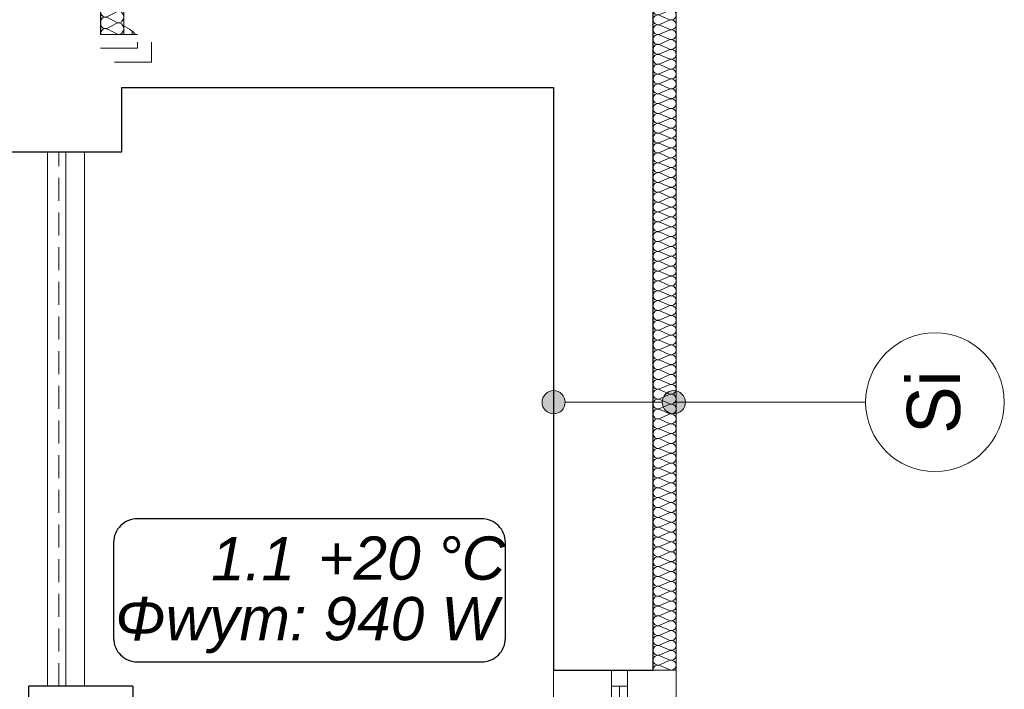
# Model space of a CAD drawing. Extents: x -497945 to -454853, y -17656 to 94650.
# Tile 53 of 62: x -473578 to -469318, y 78114 to 81010. Entities that reach past the tile are written whole.
import ezdxf
from ezdxf.lldxf.tags import DXFTag

# ---------------------------------------------------------------- set-up
doc = ezdxf.new("R2010")
doc.units = 0
doc.header["$MEASUREMENT"] = 0
for name, pattern in [('Dashed', [564.444447, 282.222223, -282.222223]), ('Krawędzie ukryte', [150, 100, -50]), ('Przerywana', [320, 160, -160])]:
    doc.linetypes.add(name, pattern=pattern)
doc.layers.get('0').update_dxf_attribs({"color": 252})
for name, color, linetype in [('Arch opisy', 252, 'Continuous'), ('Inwent Izolacje', 252, 'Continuous'), ('IS_Text_Konstrukcji', 7, 'Continuous')]:
    doc.layers.add(name, color=color, linetype=linetype)
for name, color, linetype, lineweight in [('Arch opisy_Nr_Pióra__1', 252, 'Continuous', 25), ('Arch opisy_Nr_Pióra__21', 252, 'Continuous', 9), ('arch wypelnienia_Nr_Pióra__2', 252, 'Continuous', 13), ('INWENT BALUSTRADY_Nr_Pióra__21', 252, 'Continuous', 9), ('Inwent Izolacje_Nr_Pióra__2', 252, 'Continuous', 13), ('INWENT OPISY_Nr_Pióra__21', 252, 'Continuous', 9), ('INWENT. OKNA_Nr_Pióra__5', 252, 'Continuous', 13), ('INWENT.ŚCIANY_Nr_Pióra__1', 252, 'Continuous', 25), ('INWENT.ŚCIANY_Nr_Pióra__21', 252, 'Continuous', 9), ('INWENT.ŚCIANY_Nr_Pióra__3', 252, 'Continuous', 13), ('Istniejące stropy_Nr_Pióra__5', 252, 'Continuous', 13)]:
    doc.layers.add(name, color=color, linetype=linetype, lineweight=lineweight)
doc.styles.add('GENERATED_STYLE_5', font='txt')
doc.styles.get("Standard").update_dxf_attribs({"font": 'txt', "bigfont": 'BIGFONT.SHX'})
tags = doc.linetypes.add('SOLID', pattern=[10, 10, 0]).pattern_tags.tags
tags[6:7] = [DXFTag(74, 4), DXFTag(75, 0), DXFTag(340, '0'), DXFTag(46, 0.0), DXFTag(50, 0.0), DXFTag(44, 0.0), DXFTag(45, 0.0)]
tags[4:5] = [DXFTag(74, 4), DXFTag(75, 0), DXFTag(340, '0'), DXFTag(46, 0.0), DXFTag(50, 0.0), DXFTag(44, 0.0), DXFTag(45, 0.0)]

# ---------------------------------------------------------------- blocks, each defined once
blk = doc.blocks.new('*X28')
at = {"layer": 'arch wypelnienia_Nr_Pióra__2', "linetype": 'Continuous'}
for p, q in [((-474214.6, 68288.6), (-474220.2, 68290.5)), ((-474195.1, 68277.6), (-474214.6, 68288.6)), ((-474177.8, 68263.5), (-474195.1, 68277.6)), ((-474182.9, 68267.7), (-474182.9, 68254.5)), ((-474169.9, 68254.5), (-474177.8, 68263.5))]:
    blk.add_line(p, q, dxfattribs=at)
blk = doc.blocks.new('Wypełnienie_14')
at = {"layer": 'arch wypelnienia_Nr_Pióra__2', "linetype": 'Dashed'}
blk.add_blockref('*X28', (0, 0), dxfattribs=at)
blk = doc.blocks.new('Izolacja cieplna 14_207', base_point=(-471930.2, 69084.5))
at = {"layer": 'Inwent Izolacje_Nr_Pióra__2', "linetype": 'Continuous'}
for p, q in [((-471860, 69082.7), (-471900.4, 69065)), ((-471900.4, 69061.4), (-471860, 69043.7)), ((-471860, 69040.1), (-471900.4, 69022.4)), ((-471900.4, 69018.8), (-471860, 69001.1)), ((-471860, 68997.5), (-471900.4, 68979.8)), ((-471900.4, 68976.2), (-471860, 68958.5)), ((-471860, 68954.9), (-471900.4, 68937.2)), ((-471900.4, 68933.6), (-471860, 68915.9)), ((-471860, 68912.3), (-471900.4, 68894.5)), ((-471900.4, 68891), (-471860, 68873.2)), ((-471860, 68869.7), (-471900.4, 68851.9)), ((-471900.4, 68848.3), (-471860, 68830.6)), ((-471860, 68827), (-471900.4, 68809.3)), ((-471900.4, 68805.7), (-471860, 68788)), ((-471860, 68784.4), (-471900.4, 68766.7)), ((-471900.4, 68763.1), (-471860, 68745.4)), ((-471860, 68741.8), (-471900.4, 68724.1)), ((-471900.4, 68720.5), (-471860, 68702.8)), ((-471860, 68699.2), (-471900.4, 68681.4)), ((-471900.4, 68677.9), (-471860, 68660.1)), ((-471860, 68656.6), (-471900.4, 68638.8)), ((-471900.4, 68635.2), (-471860, 68617.5)), ((-471860, 68613.9), (-471900.4, 68596.2)), ((-471900.4, 68592.6), (-471860, 68574.9)), ((-471860, 68571.3), (-471900.4, 68553.6)), ((-471900.4, 68550), (-471860, 68532.3)), ((-471860, 68528.7), (-471900.4, 68511)), ((-471900.4, 68507.4), (-471860, 68489.7)), ((-471860, 68486.1), (-471900.4, 68468.4)), ((-471900.4, 68464.8), (-471860, 68447)), ((-471860, 68443.5), (-471900.4, 68425.7)), ((-471900.4, 68422.2), (-471860, 68404.4)), ((-471860, 68400.8), (-471900.4, 68383.1)), ((-471900.4, 68379.5), (-471860, 68361.8)), ((-471860, 68358.2), (-471900.4, 68340.5)), ((-471900.4, 68336.9), (-471860, 68319.2)), ((-471860, 68315.6), (-471900.4, 68297.9)), ((-471900.4, 68294.3), (-471860, 68276.6)), ((-471860, 68273), (-471900.4, 68255.3)), ((-471900.4, 68251.7), (-471860, 68233.9)), ((-471860, 68230.4), (-471900.4, 68212.6)), ((-471900.4, 68209.1), (-471860, 68191.3)), ((-471860, 68187.7), (-471900.4, 68170)), ((-471900.4, 68166.4), (-471860, 68148.7)), ((-471860, 68145.1), (-471900.4, 68127.4)), ((-471900.4, 68123.8), (-471860, 68106.1)), ((-471860, 68102.5), (-471900.4, 68084.8)), ((-471900.4, 68081.2), (-471860, 68063.5)), ((-471860, 68059.9), (-471900.4, 68042.2)), ((-471900.4, 68038.6), (-471860, 68020.9)), ((-471860, 68017.3), (-471900.4, 67999.5)), ((-471900.4, 67996), (-471860, 67978.2)), ((-471860, 67974.7), (-471900.4, 67956.9)), ((-471900.4, 67953.3), (-471860, 67935.6)), ((-471860, 67932), (-471900.4, 67914.3)), ((-471900.4, 67910.7), (-471860, 67893)), ((-471860, 67889.4), (-471900.4, 67871.7)), ((-471900.4, 67868.1), (-471860, 67850.4)), ((-471860, 67846.8), (-471900.4, 67829.1)), ((-471900.4, 67825.5), (-471860, 67807.8)), ((-471860, 67804.2), (-471900.4, 67786.4)), ((-471900.4, 67782.9), (-471860, 67765.1)), ((-471860, 67761.6), (-471900.4, 67743.8)), ((-471900.4, 67740.2), (-471860, 67722.5)), ((-471860, 67718.9), (-471900.4, 67701.2)), ((-471900.4, 67697.6), (-471860, 67679.9)), ((-471860, 67676.3), (-471900.4, 67658.6)), ((-471900.4, 67655), (-471860, 67637.3)), ((-471860, 67633.7), (-471900.4, 67616)), ((-471900.4, 67612.4), (-471860, 67594.7)), ((-471860, 67591.1), (-471900.4, 67573.4)), ((-471900.4, 67569.8), (-471860, 67552)), ((-471860, 67548.5), (-471900.4, 67530.7)), ((-471900.4, 67527.2), (-471860, 67509.4)), ((-471860, 67505.8), (-471900.4, 67488.1)), ((-471900.4, 67484.5), (-471860, 67466.8)), ((-471860, 67463.2), (-471900.4, 67445.5)), ((-471900.4, 67441.9), (-471860, 67424.2)), ((-471860, 67420.6), (-471900.4, 67402.9)), ((-471900.4, 67399.3), (-471860, 67381.6)), ((-471860, 67378), (-471900.4, 67360.3)), ((-471900.4, 67356.7), (-471860, 67338.9)), ((-471860, 67335.4), (-471900.4, 67317.6)), ((-471900.4, 67314.1), (-471860, 67296.3)), ((-471860, 67292.7), (-471900.4, 67275)), ((-471900.4, 67271.4), (-471860, 67253.7)), ((-471860, 67250.1), (-471900.4, 67232.4)), ((-471900.4, 67228.8), (-471860, 67211.1)), ((-471860, 67207.5), (-471900.4, 67189.8)), ((-471900.4, 67186.2), (-471860, 67168.5)), ((-471860, 67164.9), (-471900.4, 67147.2)), ((-471900.4, 67143.6), (-471860, 67125.9)), ((-471860, 67122.3), (-471900.4, 67104.5)), ((-471900.4, 67101), (-471860, 67083.2)), ((-471860, 67079.7), (-471900.4, 67061.9)), ((-471900.4, 67058.3), (-471860, 67040.6)), ((-471860, 67037), (-471900.4, 67019.3)), ((-471900.4, 67015.7), (-471860, 66998)), ((-471860, 66994.4), (-471900.4, 66976.7)), ((-471900.4, 66973.1), (-471860, 66955.4)), ((-471860, 66951.8), (-471900.4, 66934.1)), ((-471900.4, 66930.5), (-471860, 66912.8)), ((-471860, 66909.2), (-471900.4, 66891.4)), ((-471900.4, 66887.9), (-471860, 66870.1)), ((-471860, 66866.6), (-471900.4, 66848.8)), ((-471900.4, 66845.2), (-471860, 66827.5)), ((-471860, 66823.9), (-471900.4, 66806.2)), ((-471900.4, 66802.6), (-471860, 66784.9)), ((-471860, 66781.3), (-471900.4, 66763.6)), ((-471900.4, 66760), (-471860, 66742.3)), ((-471860, 66738.7), (-471900.4, 66721)), ((-471900.4, 66717.4), (-471860, 66699.7)), ((-471860, 66696.1), (-471900.4, 66678.4)), ((-471900.4, 66674.8), (-471860, 66657)), ((-471860, 66653.5), (-471900.4, 66635.7)), ((-471900.4, 66632.2), (-471860, 66614.4)), ((-471860, 66610.8), (-471900.4, 66593.1)), ((-471900.4, 66589.5), (-471860, 66571.8)), ((-471860, 66568.2), (-471900.4, 66550.5)), ((-471900.4, 66546.9), (-471860, 66529.2)), ((-471860, 66525.6), (-471900.4, 66507.9)), ((-471900.4, 66504.3), (-471860, 66486.6)), ((-471860, 66483), (-471900.4, 66465.3)), ((-471900.4, 66461.7), (-471860, 66443.9)), ((-471860, 66440.4), (-471900.4, 66422.6)), ((-471900.4, 66419.1), (-471860, 66401.3)), ((-471860, 66397.7), (-471900.4, 66380)), ((-471900.4, 66376.4), (-471860, 66358.7)), ((-471860, 66355.1), (-471900.4, 66337.4)), ((-471900.4, 66333.8), (-471860, 66316.1)), ((-471860, 66312.5), (-471900.4, 66294.8)), ((-471900.4, 66291.2), (-471860, 66273.5)), ((-471860, 66269.9), (-471900.4, 66252.2)), ((-471900.4, 66248.6), (-471860, 66230.9)), ((-471860, 66227.3), (-471900.4, 66209.5)), ((-471900.4, 66206), (-471860, 66188.2)), ((-471860, 66184.7), (-471900.4, 66166.9)), ((-471900.4, 66163.3), (-471860, 66145.6)), ((-471860, 66142), (-471900.4, 66124.3)), ((-471900.4, 66120.7), (-471860, 66103)), ((-471860, 66099.4), (-471900.4, 66081.7)), ((-471900.4, 66078.1), (-471860, 66060.4)), ((-471860, 66056.8), (-471900.4, 66039.1)), ((-471900.4, 66035.5), (-471860, 66017.8)), ((-471860, 66014.2), (-471900.4, 65996.4)), ((-471900.4, 65992.9), (-471860, 65975.1)), ((-471860, 65971.6), (-471900.4, 65953.8)), ((-471900.4, 65950.2), (-471860, 65932.5)), ((-471860, 65928.9), (-471900.4, 65911.2)), ((-471900.4, 65907.6), (-471860, 65889.9)), ((-471860, 65886.3), (-471900.4, 65868.6)), ((-471900.4, 65865), (-471860, 65847.3)), ((-471860, 65843.7), (-471900.4, 65826)), ((-471900.4, 65822.4), (-471860, 65804.7)), ((-471860, 65801.1), (-471900.4, 65783.4)), ((-471900.4, 65779.8), (-471860, 65762)), ((-471860, 65758.5), (-471900.4, 65740.7)), ((-471900.4, 65737.2), (-471860, 65719.4)), ((-471860, 65715.8), (-471900.4, 65698.1)), ((-471900.4, 65694.5), (-471860, 65676.8)), ((-471860, 65673.2), (-471900.4, 65655.5)), ((-471900.4, 65651.9), (-471860, 65634.2)), ((-471860, 65630.6), (-471900.4, 65612.9)), ((-471900.4, 65609.3), (-471860, 65591.6)), ((-471860, 65588), (-471900.4, 65570.3)), ((-471900.4, 65566.7), (-471860, 65548.9)), ((-471860, 65545.4), (-471900.4, 65527.6)), ((-471900.4, 65524.1), (-471860, 65506.3))]:
    blk.add_line(p, q, dxfattribs=at)
for centre, start_param, end_param in [((-471908.9, 69041.9), 2.7288, 6.695979), ((-471908.9, 69084.5), 4.712389, 6.695979), ((-471851.5, 69063.2), 5.870392, 9.837571), ((-471908.9, 68999.3), 2.7288, 6.695979), ((-471851.5, 69020.6), 5.870392, 9.837571), ((-471908.9, 68956.7), 2.7288, 6.695979), ((-471851.5, 68978), 5.870392, 9.837571), ((-471908.9, 68914.1), 2.7288, 6.695979), ((-471851.5, 68935.4), 5.870392, 9.837571), ((-471908.9, 68871.4), 2.7288, 6.695979), ((-471851.5, 68892.8), 5.870392, 9.837571), ((-471908.9, 68828.8), 2.7288, 6.695979), ((-471851.5, 68850.1), 5.870392, 9.837571), ((-471908.9, 68786.2), 2.7288, 6.695979), ((-471851.5, 68807.5), 5.870392, 9.837571), ((-471908.9, 68743.6), 2.7288, 6.695979), ((-471851.5, 68764.9), 5.870392, 9.837571), ((-471908.9, 68701), 2.7288, 6.695979), ((-471851.5, 68722.3), 5.870392, 9.837571), ((-471908.9, 68658.3), 2.7288, 6.695979), ((-471851.5, 68679.7), 5.870392, 9.837571), ((-471908.9, 68615.7), 2.7288, 6.695979), ((-471851.5, 68637), 5.870392, 9.837571), ((-471908.9, 68573.1), 2.7288, 6.695979), ((-471851.5, 68594.4), 5.870392, 9.837571), ((-471908.9, 68530.5), 2.7288, 6.695979), ((-471851.5, 68551.8), 5.870392, 9.837571), ((-471908.9, 68487.9), 2.7288, 6.695979), ((-471851.5, 68509.2), 5.870392, 9.837571), ((-471908.9, 68445.3), 2.7288, 6.695979), ((-471851.5, 68466.6), 5.870392, 9.837571), ((-471908.9, 68402.6), 2.7288, 6.695979), ((-471851.5, 68423.9), 5.870392, 9.837571), ((-471908.9, 68360), 2.7288, 6.695979), ((-471851.5, 68381.3), 5.870392, 9.837571), ((-471908.9, 68317.4), 2.7288, 6.695979), ((-471851.5, 68338.7), 5.870392, 9.837571), ((-471908.9, 68274.8), 2.7288, 6.695979), ((-471851.5, 68296.1), 5.870392, 9.837571), ((-471908.9, 68232.2), 2.7288, 6.695979), ((-471851.5, 68253.5), 5.870392, 9.837571), ((-471908.9, 68189.5), 2.7288, 6.695979), ((-471851.5, 68210.8), 5.870392, 9.837571), ((-471908.9, 68146.9), 2.7288, 6.695979), ((-471851.5, 68168.2), 5.870392, 9.837571), ((-471908.9, 68104.3), 2.7288, 6.695979), ((-471851.5, 68125.6), 5.870392, 9.837571), ((-471908.9, 68061.7), 2.7288, 6.695979), ((-471851.5, 68083), 5.870392, 9.837571), ((-471908.9, 68019.1), 2.7288, 6.695979), ((-471851.5, 68040.4), 5.870392, 9.837571), ((-471908.9, 67976.4), 2.7288, 6.695979), ((-471851.5, 67997.8), 5.870392, 9.837571), ((-471908.9, 67933.8), 2.7288, 6.695979), ((-471851.5, 67955.1), 5.870392, 9.837571), ((-471908.9, 67891.2), 2.7288, 6.695979), ((-471851.5, 67912.5), 5.870392, 9.837571), ((-471908.9, 67848.6), 2.7288, 6.695979), ((-471851.5, 67869.9), 5.870392, 9.837571), ((-471908.9, 67806), 2.7288, 6.695979), ((-471851.5, 67827.3), 5.870392, 9.837571), ((-471908.9, 67763.3), 2.7288, 6.695979), ((-471851.5, 67784.7), 5.870392, 9.837571), ((-471908.9, 67720.7), 2.7288, 6.695979), ((-471851.5, 67742), 5.870392, 9.837571), ((-471908.9, 67678.1), 2.7288, 6.695979), ((-471851.5, 67699.4), 5.870392, 9.837571), ((-471908.9, 67635.5), 2.7288, 6.695979), ((-471851.5, 67656.8), 5.870392, 9.837571), ((-471908.9, 67592.9), 2.7288, 6.695979), ((-471851.5, 67614.2), 5.870392, 9.837571), ((-471908.9, 67550.3), 2.7288, 6.695979), ((-471851.5, 67571.6), 5.870392, 9.837571), ((-471908.9, 67507.6), 2.7288, 6.695979), ((-471851.5, 67528.9), 5.870392, 9.837571), ((-471908.9, 67465), 2.7288, 6.695979), ((-471851.5, 67486.3), 5.870392, 9.837571), ((-471908.9, 67422.4), 2.7288, 6.695979), ((-471851.5, 67443.7), 5.870392, 9.837571), ((-471908.9, 67379.8), 2.7288, 6.695979), ((-471851.5, 67401.1), 5.870392, 9.837571), ((-471908.9, 67337.2), 2.7288, 6.695979), ((-471851.5, 67358.5), 5.870392, 9.837571), ((-471908.9, 67294.5), 2.7288, 6.695979), ((-471851.5, 67315.8), 5.870392, 9.837571), ((-471908.9, 67251.9), 2.7288, 6.695979), ((-471851.5, 67273.2), 5.870392, 9.837571), ((-471908.9, 67209.3), 2.7288, 6.695979), ((-471851.5, 67230.6), 5.870392, 9.837571), ((-471908.9, 67166.7), 2.7288, 6.695979), ((-471851.5, 67188), 5.870392, 9.837571), ((-471908.9, 67124.1), 2.7288, 6.695979), ((-471851.5, 67145.4), 5.870392, 9.837571), ((-471908.9, 67081.4), 2.7288, 6.695979), ((-471851.5, 67102.8), 5.870392, 9.837571), ((-471908.9, 67038.8), 2.7288, 6.695979), ((-471851.5, 67060.1), 5.870392, 9.837571), ((-471908.9, 66996.2), 2.7288, 6.695979), ((-471851.5, 67017.5), 5.870392, 9.837571), ((-471908.9, 66953.6), 2.7288, 6.695979), ((-471851.5, 66974.9), 5.870392, 9.837571), ((-471908.9, 66911), 2.7288, 6.695979), ((-471851.5, 66932.3), 5.870392, 9.837571), ((-471908.9, 66868.3), 2.7288, 6.695979), ((-471851.5, 66889.7), 5.870392, 9.837571), ((-471908.9, 66825.7), 2.7288, 6.695979), ((-471851.5, 66847), 5.870392, 9.837571), ((-471908.9, 66783.1), 2.7288, 6.695979), ((-471851.5, 66804.4), 5.870392, 9.837571), ((-471908.9, 66740.5), 2.7288, 6.695979), ((-471851.5, 66761.8), 5.870392, 9.837571), ((-471908.9, 66697.9), 2.7288, 6.695979), ((-471851.5, 66719.2), 5.870392, 9.837571), ((-471908.9, 66655.3), 2.7288, 6.695979), ((-471851.5, 66676.6), 5.870392, 9.837571), ((-471908.9, 66612.6), 2.7288, 6.695979), ((-471851.5, 66633.9), 5.870392, 9.837571), ((-471908.9, 66570), 2.7288, 6.695979), ((-471851.5, 66591.3), 5.870392, 9.837571), ((-471908.9, 66527.4), 2.7288, 6.695979), ((-471851.5, 66548.7), 5.870392, 9.837571), ((-471908.9, 66484.8), 2.7288, 6.695979), ((-471851.5, 66506.1), 5.870392, 9.837571), ((-471908.9, 66442.2), 2.7288, 6.695979), ((-471851.5, 66463.5), 5.870392, 9.837571), ((-471908.9, 66399.5), 2.7288, 6.695979), ((-471851.5, 66420.8), 5.870392, 9.837571), ((-471908.9, 66356.9), 2.7288, 6.695979), ((-471851.5, 66378.2), 5.870392, 9.837571), ((-471908.9, 66314.3), 2.7288, 6.695979), ((-471851.5, 66335.6), 5.870392, 9.837571), ((-471908.9, 66271.7), 2.7288, 6.695979), ((-471851.5, 66293), 5.870392, 9.837571), ((-471908.9, 66229.1), 2.7288, 6.695979), ((-471851.5, 66250.4), 5.870392, 9.837571), ((-471908.9, 66186.4), 2.7288, 6.695979), ((-471851.5, 66207.8), 5.870392, 9.837571), ((-471908.9, 66143.8), 2.7288, 6.695979), ((-471851.5, 66165.1), 5.870392, 9.837571), ((-471908.9, 66101.2), 2.7288, 6.695979), ((-471851.5, 66122.5), 5.870392, 9.837571), ((-471908.9, 66058.6), 2.7288, 6.695979), ((-471851.5, 66079.9), 5.870392, 9.837571), ((-471908.9, 66016), 2.7288, 6.695979), ((-471851.5, 66037.3), 5.870392, 9.837571), ((-471908.9, 65973.3), 2.7288, 6.695979), ((-471851.5, 65994.7), 5.870392, 9.837571), ((-471908.9, 65930.7), 2.7288, 6.695979), ((-471851.5, 65952), 5.870392, 9.837571), ((-471908.9, 65888.1), 2.7288, 6.695979), ((-471851.5, 65909.4), 5.870392, 9.837571), ((-471908.9, 65845.5), 2.7288, 6.695979), ((-471851.5, 65866.8), 5.870392, 9.837571), ((-471908.9, 65802.9), 2.7288, 6.695979), ((-471851.5, 65824.2), 5.870392, 9.837571), ((-471908.9, 65760.3), 2.7288, 6.695979), ((-471851.5, 65781.6), 5.870392, 9.837571), ((-471908.9, 65717.6), 2.7288, 6.695979), ((-471851.5, 65738.9), 5.870392, 9.837571), ((-471908.9, 65675), 2.7288, 6.695979), ((-471851.5, 65696.3), 5.870392, 9.837571), ((-471908.9, 65632.4), 2.7288, 6.695979), ((-471851.5, 65653.7), 5.870392, 9.837571), ((-471908.9, 65589.8), 2.7288, 6.695979), ((-471851.5, 65611.1), 5.870392, 9.837571), ((-471908.9, 65547.2), 2.7288, 6.695979), ((-471851.5, 65568.5), 5.870392, 9.837571), ((-471908.9, 65504.5), 2.7288, 4.712389), ((-471851.5, 65525.8), 5.870392, 9.837571)]:
    blk.add_ellipse(centre, major_axis=(0, -21.3), ratio=0.998042, start_param=start_param, end_param=end_param, dxfattribs=at)
blk = doc.blocks.new('Izolacja cieplna 14_210', base_point=(-474320.2, 68354.5))
at = {"layer": 'Inwent Izolacje_Nr_Pióra__2', "linetype": 'Continuous'}
for p, q in [((-474250, 68352.4), (-474290.4, 68331.6)), ((-474290.4, 68327.4), (-474250, 68306.6)), ((-474250, 68302.4), (-474290.4, 68281.6)), ((-474290.4, 68277.4), (-474250, 68256.6))]:
    blk.add_line(p, q, dxfattribs=at)
for centre, start_param, end_param in [((-474298.9, 68304.5), 2.7288, 6.695979), ((-474298.9, 68354.5), 4.712389, 6.695979), ((-474241.5, 68329.5), 5.870392, 9.837571), ((-474241.5, 68279.5), 5.870392, 9.837571), ((-474298.9, 68254.5), 2.7288, 4.712389)]:
    blk.add_ellipse(centre, major_axis=(0, -25), ratio=0.85072, start_param=start_param, end_param=end_param, dxfattribs=at)
blk = doc.blocks.new('Linia_175', base_point=(-472360.2, 66663.2))
at = {"layer": 'Arch opisy_Nr_Pióra__21', "linetype": 'Continuous'}
for points in [[(-472310.2, 66663.2), (-472314, 66682.4), (-472324.8, 66698.6), (-472341.1, 66709.4), (-472360.2, 66713.2), (-472379.3, 66709.4), (-472395.5, 66698.6), (-472406.4, 66682.4), (-472410.2, 66663.2), (-472406.4, 66644.1), (-472395.5, 66627.9), (-472379.3, 66617), (-472360.2, 66613.2), (-472341.1, 66617), (-472324.8, 66627.9), (-472314, 66644.1)], [(-471790.2, 66663.2), (-471794, 66682.4), (-471804.8, 66698.6), (-471821.1, 66709.4), (-471840.2, 66713.2), (-471859.3, 66709.4), (-471875.5, 66698.6), (-471886.4, 66682.4), (-471890.2, 66663.2), (-471886.4, 66644.1), (-471875.5, 66627.9), (-471859.3, 66617), (-471840.2, 66613.2), (-471821.1, 66617), (-471804.8, 66627.9), (-471794, 66644.1)]]:
    blk.add_hatch(color=256, dxfattribs=at).paths.add_polyline_path(points, flags=0)
blk.add_line((-472310.2, 66663.2), (-471890.2, 66663.2), dxfattribs=at)
for centre in [(-472360.2, 66663.2), (-471840.2, 66663.2)]:
    blk.add_circle(centre, 50, dxfattribs=at)
blk = doc.blocks.new('Linia_176', base_point=(-471840.2, 66663.2))
at = {"layer": 'Arch opisy_Nr_Pióra__21', "linetype": 'Continuous'}
blk.add_line((-471840.2, 66663.2), (-471010.4, 66663.2), dxfattribs=at)
blk.add_circle((-470710.4, 66663.2), 300, dxfattribs=at)
blk = doc.blocks.new('A$C685E8C06')
at = {"layer": 'INWENT BALUSTRADY_Nr_Pióra__21', "color": 252, "linetype": 'Continuous'}
for p, q in [((17570, 7460), (17570, 5150)), ((17650, 7460), (17650, 5150))]:
    blk.add_line(p, q, dxfattribs=at)
at = {"layer": 'INWENT OPISY_Nr_Pióra__21', "color": 252, "linetype": 'Przerywana'}
for p, q in [((17960, 8576.6), (17960, 7910)), ((18020, 8576.6), (18020, 7850)), ((17960, 7970), (17755.4, 7970)), ((17960, 7910), (17755.4, 7910)), ((18020, 7850), (17755.4, 7850))]:
    blk.add_line(p, q, dxfattribs=at)
at = {"layer": 'INWENT. OKNA_Nr_Pióra__5', "color": 252, "linetype": 'Continuous'}
for p, q in [((20010, 1220), (20010, 5220)), ((20010, 5220), (20080, 5220)), ((20080, 1220), (20080, 5220)), ((20010, 5150), (20080, 5150)), ((20045, 1290), (20045, 5150))]:
    blk.add_line(p, q, dxfattribs=at)
at = {"layer": 'INWENT.ŚCIANY_Nr_Pióra__1', "color": 252, "linetype": 'Continuous'}
for p, q in [((20190, 5220), (20190, 8800)), ((17800, 8070), (17800, 7970)), ((17890, 7740), (17890, 7460)), ((17890, 7740), (19760, 7740)), ((19760, 7740), (19760, 5220)), ((17890, 7460), (16830, 7460)), ((19760, 5220), (20190, 5220)), ((17940, 5150), (17490, 5150)), ((17490, 4480), (17490, 5150)), ((17940, 5150), (17940, 4480))]:
    blk.add_line(p, q, dxfattribs=at)
at = {"layer": 'INWENT.ŚCIANY_Nr_Pióra__21', "color": 252, "linetype": 'Continuous'}
for p, q in [((17650, 5150), (17650, 7460)), ((17730, 5150), (17730, 7460)), ((19760, 5220), (19760, 1220)), ((20290, 1220), (20290, 5220))]:
    blk.add_line(p, q, dxfattribs=at)
at = {"layer": 'INWENT.ŚCIANY_Nr_Pióra__3', "color": 252, "linetype": 'Continuous'}
for p, q in [((20290, 5220), (20290, 8800)), ((17900, 8170), (17900, 7970)), ((20190, 5220), (20290, 5220))]:
    blk.add_line(p, q, dxfattribs=at)
at = {"layer": 'Istniejące stropy_Nr_Pióra__5', "color": 252, "linetype": 'Krawędzie ukryte'}
blk.add_line((17620, 5150), (17620, 7460), dxfattribs=at)
at = {"layer": 'Arch opisy', "color": 252, "linetype": 'Continuous'}
for name, p in [('Linia_176', (20280, 6378.7)), ('Linia_175', (19760, 6378.7))]:
    blk.add_blockref(name, p, dxfattribs=at)
at = {"layer": 'arch wypelnienia_Nr_Pióra__2', "color": 252, "linetype": 'Dashed'}
blk.add_blockref('Wypełnienie_14', (492120.2, -60284.5), dxfattribs=at)
at = {"layer": 'Inwent Izolacje', "color": 252, "linetype": 'Continuous', "lineweight": 13}
for name, p in [('Izolacja cieplna 14_207', (20190, 8800)), ('Izolacja cieplna 14_210', (17800, 8070))]:
    blk.add_blockref(name, p, dxfattribs=at)
at = {"layer": 'Arch opisy_Nr_Pióra__1', "color": 252, "linetype": 'Continuous', "insert": (21288.4, 6378.7), "char_height": 230, "attachment_point": 2, "rotation": 90, "style": 'GENERATED_STYLE_5'}
blk.add_mtext('{Si}', dxfattribs=at)

msp = doc.modelspace()

# ---------------------------------------------------------------- block references
msp.add_blockref('A$C685E8C06', (-491028.3, 72976.9))

# ---------------------------------------------------------------- next in the draw order: linework, layer by layer
at = {"layer": 'IS_Text_Konstrukcji', "color": 18, "linetype": 'SOLID', "ltscale": 10, "true_color": 0x000000}
msp.add_lwpolyline([(-473068.6, 78231.8), (-471580.3, 78231.8, 0.414214), (-471476.9, 78335.1), (-471476.9, 78748.5, 0.414214), (-471580.3, 78851.8), (-473068.6, 78851.8, 0.414214), (-473171.9, 78748.5), (-473171.9, 78335.1, 0.414214), (-473068.6, 78231.8)], format="xyb", dxfattribs=at)

# ---------------------------------------------------------------- next in the draw order: texts
at = {"layer": 'IS_Text_Konstrukcji', "color": 18, "linetype": 'SOLID', "ltscale": 10, "true_color": 0x000000, "char_height": 187.2}
for s, insert, attachment_point in [('\\fArial|b0|i1;1.1', (-472386.9, 78585), 9), ('\\fArial|b0|i1;+20 °C', (-472286.9, 78585), 7), ('\\fArial|b0|i1;Φwym: 940 W', (-472336.9, 78513), 2)]:
    msp.add_mtext(s, dxfattribs=dict(at, insert=insert, attachment_point=attachment_point))

doc.saveas('drawing.dxf')
